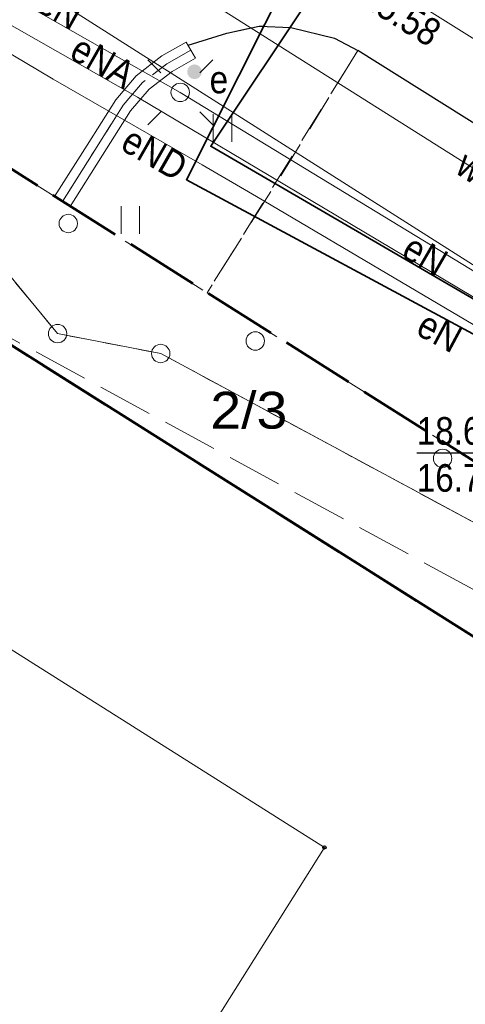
# Model space of a CAD drawing. Header units: metres. Extents: x 6530877 to 6534102, y 6042175 to 6045327.
# Tile 25 of 76: x 6532966 to 6532978, y 6044093 to 6044120. Entities that reach past the tile are written whole.
import ezdxf
from ezdxf.enums import TextEntityAlignment as Align

# ---------------------------------------------------------------- set-up
doc = ezdxf.new("R2010")
doc.units = ezdxf.units.M
doc.header["$MEASUREMENT"] = 0
for name, pattern in [('1.0_0.5', [1.5, 1, -0.5]), ('1.5_0.5', [2, 1.5, -0.5]), ('2.0_0.5', [2.5, 2, -0.5]), ('219-500', [0]), ('egug-500', [1, 0.5, -0.5])]:
    doc.linetypes.add(name, pattern=pattern)
doc.layers.get('0').update_dxf_attribs({"color": 2, "linetype": 'CONTINUOUS', "lineweight": 5})
for name, color, linetype in [('202-punkt graniczny', 7, 'CONTINUOUS'), ('218-kontur użytku gruntowego', 7, 'CONTINUOUS'), ('219-działka ewidencyjna', 7, 'CONTINUOUS'), ('311-podpora', 7, 'CONTINUOUS'), ('312-budynek ewidencyjny', 7, 'CONTINUOUS'), ('320-blok - kondygnacja nadziemna', 7, 'CONTINUOUS'), ('blok - nawis', 7, 'CONTINUOUS'), ('blok - nawis-Atr25', 7, 'CONTINUOUS'), ('chodnik', 7, 'CONTINUOUS'), ('elektroenergetyczne urządzenie techniczne', 7, 'CONTINUOUS'), ('elektroenergetyczne urządzenie techniczne-Atr17', 7, 'CONTINUOUS'), ('jezdnia', 7, 'CONTINUOUS'), ('krawężnik', 7, 'CONTINUOUS'), ('latarnia', 7, 'CONTINUOUS'), ('obudowa ochronna przewodu', 7, 'CONTINUOUS'), ('przewód elektroenergetyczny podziemny', 7, 'CONTINUOUS'), ('przewód elektroenergetyczny podziemny-Atr1', 7, 'CONTINUOUS'), ('przewód kanalizacyjny', 7, 'CONTINUOUS'), ('przewód telekomunikacyjny podziemny - ob. projektowany', 7, 'CONTINUOUS'), ('przewód wodociągowy', 7, 'CONTINUOUS'), ('przewód wodociągowy-Atr1', 7, 'CONTINUOUS'), ('Punkt budynku', 7, 'CONTINUOUS'), ('rzędna-Atr2', 7, 'CONTINUOUS'), ('rzędna-Atr3', 7, 'CONTINUOUS'), ('trawnik', 7, 'CONTINUOUS'), ('ściana oporowa (linia)', 7, 'CONTINUOUS')]:
    doc.layers.add(name, color=color, linetype=linetype)
doc.styles.get("Standard").update_dxf_attribs({"font": 'Working1250', "width": 0.75})
doc.linetypes.add('otdn_500', pattern='A,5,0,[21,ksztalty.shx,S=0.5,R=0,X=-1,Y=0]', length=5)

# ---------------------------------------------------------------- blocks, each defined once
blk = doc.blocks.new('311')
at = {"color": 0, "linetype": 'Continuous', "lineweight": 0}
blk.add_circle((0, 0), 0.25, dxfattribs=at)
blk = doc.blocks.new('PUNKTBUD')
at = {"color": 0}
blk.add_circle((0, 0), 0.045, dxfattribs=at)
blk = doc.blocks.new('202')
at = {"color": 0, "linetype": 'Continuous', "lineweight": 0}
blk.add_circle((0, 0), 0.25, dxfattribs=at)
blk = doc.blocks.new('TU04')
at = {"color": 0, "linetype": 'Continuous', "lineweight": 13}
for p, q in [((0, 0), (0, 0.75)), ((0.5, 0), (0.5, 0.75))]:
    blk.add_line(p, q, dxfattribs=at)
blk = doc.blocks.new('SM01')
at = {"color": 0, "linetype": 'Continuous', "lineweight": 13}
for p, q in [((-0.53, 0.531), (-0.883, 0.884)), ((0.531, 0.531), (0.884, 0.884)), ((-0.53, -0.53), (-0.883, -0.883)), ((0.531, -0.53), (0.884, -0.883))]:
    blk.add_line(p, q, dxfattribs=at)
blk.add_circle((0, 0), 0.25, dxfattribs=at)
blk = doc.blocks.new('US25')
at = {"linetype": 'Continuous', "lineweight": 0}
h = blk.add_hatch(color=0, dxfattribs=at)
edge = h.paths.add_edge_path()
edge.add_arc((0, 0), 0.2, 0, 360)

msp = doc.modelspace()

# ---------------------------------------------------------------- linework, layer by layer
at = {"layer": '218-kontur użytku gruntowego', "color": 3, "linetype": 'egug-500', "lineweight": 18, "flags": 128}
for points in [[(6532966.7, 6044111.68), (6532964.92, 6044113.83)], [(6532964.92, 6044113.83), (6532966.7, 6044111.68)], [(6532969.5, 6044111.14), (6532966.7, 6044111.68)], [(6532966.7, 6044111.68), (6532969.5, 6044111.14)], [(6532989.66, 6044100.27), (6532969.5, 6044111.14)], [(6532969.5, 6044111.14), (6532989.66, 6044100.27)]]:
    msp.add_lwpolyline(points, dxfattribs=at)
at = {"layer": '219-działka ewidencyjna', "color": 3, "linetype": '219-500', "lineweight": 18, "flags": 128}
for points in [[(6532964.92, 6044113.83), (6532966.7, 6044111.68)], [(6532966.7, 6044111.68), (6532969.5, 6044111.14)], [(6532969.5, 6044111.14), (6532989.66, 6044100.27)]]:
    msp.add_lwpolyline(points, dxfattribs=at)
at = {"layer": '312-budynek ewidencyjny', "color": 7, "linetype": 'Continuous', "lineweight": 50, "flags": 128}
msp.add_lwpolyline([(6532955.15, 6044117.85), (6532985.65, 6044098.63)], dxfattribs=at)
at = {"layer": '320-blok - kondygnacja nadziemna', "color": 7, "linetype": 'Continuous', "lineweight": 18, "flags": 128}
msp.add_lwpolyline([(6532955.12, 6044067.83), (6532932.56, 6044082.02), (6532951.43, 6044111.95), (6532973.95, 6044097.73)], close=True, dxfattribs=at)
at = {"layer": 'blok - nawis', "color": 7, "linetype": '2.0_0.5', "lineweight": 50, "flags": 128}
msp.add_lwpolyline([(6532955.15, 6044117.85), (6532957.32, 6044121.28), (6532979.15, 6044107.5), (6532987.8, 6044102.03), (6532985.65, 6044098.63)], close=True, dxfattribs=at)
at = {"layer": 'chodnik', "color": 7, "linetype": '1.0_0.5', "lineweight": 18, "flags": 128}
msp.add_lwpolyline([(6532974.86, 6044119.37), (6532972.69, 6044115.85), (6532970.76, 6044112.79), (6532987.34, 6044102.32), (6532989.13, 6044105.11), (6532985.16, 6044107.51), (6532987.55, 6044111.41)], close=True, dxfattribs=at)
at = {"layer": 'jezdnia', "color": 7, "linetype": '1.5_0.5', "lineweight": 18, "flags": 128}
msp.add_lwpolyline([(6533024.96, 6044081.83), (6533020.19, 6044084.8), (6533020.24, 6044084.89), (6533020.64, 6044085.72), (6533020.83, 6044086.27), (6533020.96, 6044087.04), (6533020.99, 6044087.7), (6533020.92, 6044088.4), (6533020.75, 6044089.12), (6533020.36, 6044089.91), (6533019.8, 6044090.76), (6533019.32, 6044091.23), (6533018.82, 6044091.67), (6533016.83, 6044092.93), (6533005.68, 6044099.97), (6532996.78, 6044105.58), (6532987.55, 6044111.41), (6532974.86, 6044119.37), (6532974.22, 6044119.7), (6532973.04, 6044119.99), (6532972.18, 6044120.03), (6532971.3, 6044119.84), (6532970.25, 6044119.51), (6532970.32, 6044119.38), (6532969.67, 6044119.01), (6532969.01, 6044118.5), (6532968.48, 6044117.88), (6532967.71, 6044116.66), (6532966.83, 6044115.27), (6532961.38, 6044118.72), (6532962.32, 6044120.26), (6532963.15, 6044121.61), (6532963.37, 6044122.22), (6532963.53, 6044122.77), (6532963.57, 6044123.62), (6532963.74, 6044123.63), (6532963.74, 6044124.33), (6532963.61, 6044125), (6532963.41, 6044125.53), (6532963.12, 6044126.09), (6532962.74, 6044126.61), (6532962.29, 6044127.03), (6532961.75, 6044127.47), (6532961.47, 6044127.67), (6532955.61, 6044131.41), (6532953.72, 6044132.6), (6532952.23, 6044133.62), (6532951.35, 6044134.4), (6532950.62, 6044135.14), (6532949.95, 6044136.01), (6532949.6, 6044136.64), (6532949.23, 6044137.57), (6532948.94, 6044138.57), (6532948.73, 6044139.57), (6532948.56, 6044140.58), (6532948.46, 6044141.69), (6532948.47, 6044146.27), (6532949.77, 6044150.48), (6532951.62, 6044153.22), (6532958.8, 6044164.51), (6532962.9, 6044170.97), (6532967.95, 6044178.89), (6532973.65, 6044187.84), (6532977.09, 6044193.29), (6532978.48, 6044195.42), (6532978.96, 6044196.18), (6532982.38, 6044193.96), (6532962.44, 6044162.85), (6532958.36, 6044156.07), (6532958.41, 6044154.75), (6532958.56, 6044150.75), (6532960.14, 6044145.78), (6532963.23, 6044142.39), (6532961.23, 6044142.7), (6532959.57, 6044142.04), (6532958.2, 6044140.86), (6532957.37, 6044139.34), (6532956.95, 6044137.28), (6532957.41, 6044135.58), (6532958.36, 6044134.42), (6532960.51, 6044132.96), (6532971.65, 6044126.06), (6532981.42, 6044120), (6532989.05, 6044115.2), (6532993.82, 6044112.22), (6533006.43, 6044104.24), (6533014.62, 6044099.08), (6533020.39, 6044095.45), (6533021.92, 6044094.47), (6533022.81, 6044094.09), (6533023.55, 6044093.93), (6533023.85, 6044093.91), (6533024.47, 6044093.88), (6533025.48, 6044093.97), (6533026.31, 6044094.28), (6533027.06, 6044094.74), (6533027.52, 6044095.09), (6533029.07, 6044097.57), (6533032.11, 6044102.44), (6533036.22, 6044099.78), (6533032.9, 6044094.47), (6533031.33, 6044091.93), (6533030.73, 6044090.94), (6533030.46, 6044090.09), (6533030.47, 6044089.27), (6533030.72, 6044088.55), (6533031.03, 6044088.08), (6533031.57, 6044087.61), (6533032.76, 6044086.87), (6533030.24, 6044082.56), (6533029.12, 6044083.16), (6533028.14, 6044083.35), (6533027.09, 6044083.3), (6533026.35, 6044083.03), (6533025.59, 6044082.52)], close=True, dxfattribs=at)
at = {"layer": 'krawężnik', "color": 7, "linetype": 'Continuous', "lineweight": 25, "flags": 128}
for points in [[(6532970.25, 6044119.51), (6532971.3, 6044119.84), (6532972.18, 6044120.03), (6532973.04, 6044119.99), (6532974.22, 6044119.7), (6532974.86, 6044119.37)], [(6532989.13, 6044105.11), (6532989.38, 6044105.6), (6532989.58, 6044106.33), (6532989.66, 6044107.51), (6532989.5, 6044108.64), (6532989.01, 6044109.74), (6532988.47, 6044110.48), (6532987.55, 6044111.41), (6532974.86, 6044119.37)]]:
    msp.add_lwpolyline(points, dxfattribs=at)
at = {"layer": 'obudowa ochronna przewodu', "color": 7, "linetype": 'Continuous', "lineweight": 35, "flags": 128}
for points in [[(6533017.04, 6044089.12), (6532990.16, 6044105.55), (6532970.86, 6044116.77), (6532976.44, 6044125.13)], [(6532975.1, 6044124.68), (6532974, 6044123.52), (6532973.75, 6044122.92), (6532970.2, 6044115.86), (6532989.85, 6044105.29), (6533016.89, 6044088.96)]]:
    msp.add_lwpolyline(points, dxfattribs=at)
at = {"layer": 'przewód elektroenergetyczny podziemny', "color": 1, "linetype": 'Continuous', "lineweight": 18, "flags": 128}
for points in [[(6533002.77, 6044106.31), (6533002.82, 6044105.96), (6532996.12, 6044102.13), (6532985.65, 6044108.78), (6532978.13, 6044113.3), (6532970.03, 6044118.23), (6532962.13, 6044122.72), (6532954.76, 6044127.58)], [(6532976.44, 6044125.13), (6532970.86, 6044116.77), (6532990.16, 6044105.55), (6533017.04, 6044089.12), (6533019.6, 6044087.69), (6533029.79, 6044081.42)], [(6532975.1, 6044124.68), (6532974, 6044123.52), (6532973.75, 6044122.92), (6532970.2, 6044115.86), (6532989.85, 6044105.29), (6533016.89, 6044088.96), (6533019.41, 6044087.47), (6533029.68, 6044081.22)], [(6533003, 6044106.57), (6533002.7, 6044106.27), (6532998.9, 6044099.96), (6532997.71, 6044099.56), (6532996.82, 6044100.33), (6532995.46, 6044101.6), (6532994.3, 6044102.31), (6532985.67, 6044107.16), (6532985.21, 6044107.47), (6532983.65, 6044108.87), (6532980.35, 6044111.19), (6532978.31, 6044112.49), (6532968.87, 6044118.1), (6532962.83, 6044121.54), (6532962.74, 6044121.81)], [(6532993.74, 6044108.74), (6532991.86, 6044105.62), (6532991.59, 6044105.37), (6532990.74, 6044105.31), (6532989.88, 6044105.56), (6532988.18, 6044106.37), (6532985.4, 6044108), (6532985.12, 6044108.09), (6532983.65, 6044108.87), (6532981.01, 6044110.22), (6532979.19, 6044111.22), (6532972.1, 6044115.4), (6532970.63, 6044116.26), (6532966.58, 6044118.59), (6532964, 6044120.12), (6532962.67, 6044120.96)]]:
    msp.add_lwpolyline(points, dxfattribs=at)
at = {"layer": 'przewód kanalizacyjny', "color": 34, "linetype": 'Continuous', "lineweight": 18, "flags": 128}
msp.add_lwpolyline([(6533006.23, 6044102.06), (6533005.72, 6044102.37), (6532974.92, 6044121.62), (6532974.41, 6044121.94)], dxfattribs=at)
at = {"layer": 'przewód telekomunikacyjny podziemny - ob. projektowany', "color": 30, "linetype": '1.5_0.5', "lineweight": 18, "flags": 128}
msp.add_lwpolyline([(6532944.18, 6044083.89), (6532941.75, 6044085.88), (6532944.9, 6044090.81), (6532950.75, 6044099.94), (6532956.23, 6044108.44), (6532960.04, 6044114.48), (6532981.41, 6044102.88), (6532999.42, 6044093.14), (6533002.17, 6044098.45), (6533010.19, 6044112.44), (6533010.42, 6044112.63)], dxfattribs=at)
at = {"layer": 'przewód wodociągowy', "color": 5, "linetype": 'Continuous', "lineweight": 18, "flags": 128}
for points in [[(6532987.62, 6044107.71), (6532986.78, 6044108.25), (6532982.07, 6044110.96), (6532942.29, 6044136.2), (6532942.09, 6044136.31), (6532940.5, 6044136.88), (6532930.83, 6044140.17), (6532930.5, 6044140.28), (6532930.11, 6044140.35), (6532929.89, 6044140.42)], [(6533017.51, 6044092.35), (6533002.43, 6044101.06), (6532998.48, 6044103.53), (6532988.46, 6044109.67), (6532983.14, 6044112.92), (6532970.75, 6044120.74), (6532946.01, 6044136.46), (6532939.59, 6044139.83)]]:
    msp.add_lwpolyline(points, dxfattribs=at)
at = {"layer": 'rzędna-Atr2', "color": 7, "flags": 128}
msp.add_lwpolyline([(6532979.85, 6044108.61), (6532978.67, 6044108.43), (6532976.457, 6044108.43)], dxfattribs=at)
at = {"layer": 'trawnik', "color": 7, "linetype": '1.0_0.5', "lineweight": 18, "flags": 128}
msp.add_lwpolyline([(6532970.32, 6044119.38), (6532969.67, 6044119.01), (6532969.01, 6044118.5), (6532968.48, 6044117.88), (6532967.71, 6044116.66), (6532966.83, 6044115.27), (6532970.76, 6044112.79), (6532974.86, 6044119.37), (6532974.22, 6044119.7), (6532973.04, 6044119.99), (6532972.18, 6044120.03), (6532971.3, 6044119.84), (6532970.25, 6044119.51)], close=True, dxfattribs=at)
at = {"layer": 'ściana oporowa (linia)', "color": 0, "lineweight": 18}
for p, q in [((6532969.5304, 6044119.2193), (6532970.1963, 6044119.5972)), ((6532970.1963, 6044119.5972), (6532970.32, 6044119.38)), ((6532968.8361, 6044118.6827), (6532969.5304, 6044119.2193)), ((6532968.2774, 6044118.0293), (6532968.8361, 6044118.6827)), ((6532967.4988, 6044116.7935), (6532968.2774, 6044118.0293)), ((6532966.6188, 6044115.4037), (6532967.4988, 6044116.7935)), ((6532966.6188, 6044115.4037), (6532966.83, 6044115.27))]:
    msp.add_line(p, q, dxfattribs=at)
at = {"layer": 'ściana oporowa (linia)', "color": 0, "linetype": 'otdn_500', "lineweight": 18}
for p, q in [((6532970.4438, 6044119.1628), (6532970.32, 6044119.38)), ((6532969.8096, 6044118.8007), (6532970.4438, 6044119.1628)), ((6532969.1839, 6044118.3173), (6532969.8096, 6044118.8007)), ((6532968.6826, 6044117.7307), (6532969.1839, 6044118.3173)), ((6532967.9212, 6044116.5265), (6532968.6826, 6044117.7307)), ((6532967.0412, 6044115.1362), (6532967.9212, 6044116.5265)), ((6532967.0412, 6044115.1362), (6532966.83, 6044115.27))]:
    msp.add_line(p, q, dxfattribs=at)

# ---------------------------------------------------------------- block references
at = {"layer": '202-punkt graniczny', "color": 3, "linetype": 'Continuous', "lineweight": 18}
for p in [(6532966.7, 6044111.68), (6532969.5, 6044111.14)]:
    msp.add_blockref('202', p, dxfattribs=at)
at = {"layer": '311-podpora', "color": 7, "linetype": 'Continuous', "lineweight": 18}
for p in [(6532966.99, 6044114.67), (6532972.07, 6044111.48), (6532977.16, 6044108.29)]:
    msp.add_blockref('311', p, dxfattribs=at)
at = {"layer": 'elektroenergetyczne urządzenie techniczne', "color": 1, "linetype": 'Continuous', "lineweight": 18}
msp.add_blockref('US25', (6532970.42, 6044118.79), dxfattribs=at)
at = {"layer": 'latarnia', "color": 7, "linetype": 'Continuous', "lineweight": 18}
msp.add_blockref('SM01', (6532970.03, 6044118.23), dxfattribs=at)
at = {"layer": 'Punkt budynku', "color": 5, "linetype": 'Continuous', "lineweight": 18}
msp.add_blockref('PUNKTBUD', (6532973.95, 6044097.73), dxfattribs=at)
at = {"layer": 'trawnik', "color": 7, "linetype": 'Continuous', "lineweight": 18}
for p in [(6532970.929, 6044116.889), (6532968.429, 6044114.389)]:
    msp.add_blockref('TU04', p, dxfattribs=at)

# ---------------------------------------------------------------- texts
at = {"layer": 'blok - nawis-Atr25', "color": 7, "width": 1.125}
msp.add_text('2/3', height=1, dxfattribs=at).set_placement((6532970.85, 6044109.1))
at = {"layer": 'elektroenergetyczne urządzenie techniczne-Atr17', "color": 1, "width": 0.9}
msp.add_text('e', height=0.75, dxfattribs=at).set_placement((6532970.83, 6044118.58), align=Align.MIDDLE_LEFT)
at = {"layer": 'przewód elektroenergetyczny podziemny-Atr1', "color": 1, "width": 0.9}
for s, rotation, p in [('eN', -29.612, (6532966.08, 6044120.47)), ('eNA', -29.663, (6532966.98, 6044119.18)), ('eN', 329.828, (6532976, 6044113.78))]:
    msp.add_text(s, height=0.75, rotation=rotation, dxfattribs=at).set_placement(p)
for s, rotation, p in [('eND', -29.912, (6532968.74, 6044117.35)), ('eN', 331.723, (6532976.75, 6044112.34))]:
    msp.add_text(s, height=0.75, rotation=rotation, dxfattribs=at).set_placement(p, align=Align.TOP_LEFT)
at = {"layer": 'przewód wodociągowy-Atr1', "color": 5, "width": 0.9}
msp.add_text('woD600', height=0.75, rotation=-32.258, dxfattribs=at).set_placement((6532977.66, 6044116.38), align=Align.MIDDLE_LEFT)
at = {"layer": 'rzędna-Atr2', "color": 34, "width": 0.9}
msp.add_text('15.58', height=0.75, rotation=328.006, dxfattribs=at).set_placement((6532974.88, 6044120.64))
at = {"layer": 'rzędna-Atr2', "color": 30, "width": 0.9}
msp.add_text('18.63', height=0.75, dxfattribs=at).set_placement((6532976.457, 6044108.438), align=Align.BOTTOM_LEFT)
at = {"layer": 'rzędna-Atr3', "color": 30, "width": 0.9}
msp.add_text('16.78', height=0.75, dxfattribs=at).set_placement((6532976.457, 6044107.162), align=Align.BOTTOM_LEFT)

doc.saveas('drawing.dxf')
